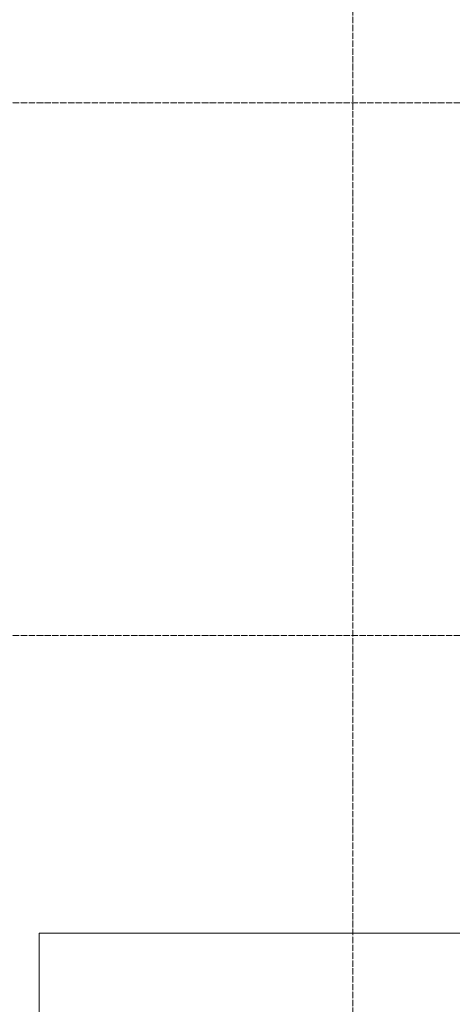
# Model space of a CAD drawing. Header units: millimetres. Extents: x 2069 to 83669, y 801 to 118701.
# Tile 86 of 145: x 45195 to 46574, y 48376 to 51520. Entities that reach past the tile are written whole.
import ezdxf

# ---------------------------------------------------------------- set-up
doc = ezdxf.new("R2010")
doc.units = ezdxf.units.MM
doc.linetypes.add('ADSK_Линия сетки', pattern=[25, 20, -2.5, 0, -2.5])
doc.layers.add('Оси', color=7, linetype='Continuous', lineweight=9)
doc.layers.add('Парковка', color=7, linetype='Continuous', lineweight=18)

# ---------------------------------------------------------------- blocks, each defined once
blk = doc.blocks.new('199_Парковочные места 3 класса и МГН - Малый класс-V10-Оборудование_B2_-11_400__На лист секция 6_-11_400')
at = {"layer": 'Парковка', "color": 253, "true_color": 0xaaaaaa}
for p, q in [((0, -5300), (0, 0)), ((0, 0), (2500, 0))]:
    blk.add_line(p, q, dxfattribs=at)
blk = doc.blocks.new('135_SLK_GD_AR_rvt-1-Оборудование_B2_-11_400__На лист секция 6_-11_400')
at = {"layer": 'Парковка', "color": 253, "lineweight": 18, "true_color": 0xaaaaaa}
blk.add_blockref('199_Парковочные места 3 класса и МГН - Малый класс-V10-Оборудование_B2_-11_400__На лист секция 6_-11_400', (-13013009.7, -9242250.3), dxfattribs=at)
blk = doc.blocks.new('A$C946fac60')
at = {"layer": 'Оси', "color": 253, "linetype": 'ADSK_Линия сетки', "true_color": 0xaaaaaa}
for p, q in [((43302.7, 800), (43302.7, 90869.8)), ((78533.6, 28431.6), (800, 28431.6)), ((78533.6, 26731.6), (800, 26731.6))]:
    blk.add_line(p, q, dxfattribs=at)
at = {"lineweight": 5}
blk.add_blockref('135_SLK_GD_AR_rvt-1-Оборудование_B2_-11_400__На лист секция 6_-11_400', (13055312.4, 9268031.9), dxfattribs=at)

msp = doc.modelspace()

# ---------------------------------------------------------------- block references
msp.add_blockref('A$C946fac60', (2954.3, 22822.3))

doc.saveas('drawing.dxf')
